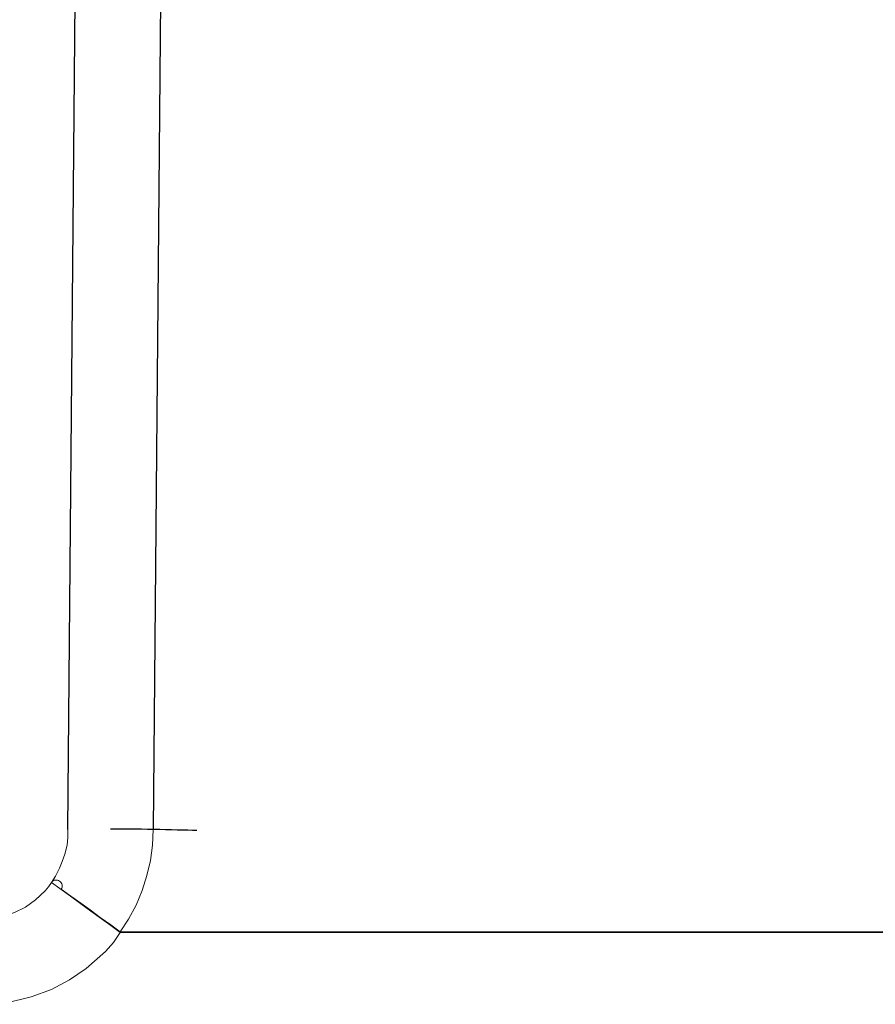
# Model space of a CAD drawing. Header units: inches. Extents: x 0 to 612, y 155 to 655.
# Tile 105 of 138: x 96 to 106, y 397 to 409. Entities that reach past the tile are written whole.
import ezdxf

# ---------------------------------------------------------------- set-up
doc = ezdxf.new("R2010")
doc.units = ezdxf.units.IN
doc.header["$MEASUREMENT"] = 0
doc.layers.add('Layer 1', color=7, linetype='Continuous')

# ---------------------------------------------------------------- blocks, each defined once
blk = doc.blocks.new('block 4998')
at = {"layer": 'Layer 1', "lineweight": 0}
for points in [[(96.272, 399.535)], [(96.272, 399.443)]]:
    blk.add_lwpolyline(points, dxfattribs=at)
blk.add_open_spline([(96.272, 399.535), (96.272, 399.535), (96.272, 399.443), (96.272, 399.443), (96.272, 399.443), (96.272, 399.535), (96.272, 399.535)], degree=3, knots=[0, 0, 0, 0, 1, 1, 1, 2, 2, 2, 2], dxfattribs=at)
blk = doc.blocks.new('block 4999')
at = {"layer": 'Layer 1', "lineweight": 0}
for points in [[(96.272, 399.443)], [(96.263, 399.354)]]:
    blk.add_lwpolyline(points, dxfattribs=at)
blk.add_open_spline([(96.272, 399.443), (96.272, 399.443), (96.263, 399.354), (96.263, 399.354), (96.263, 399.354), (96.272, 399.443), (96.272, 399.443)], degree=3, knots=[0, 0, 0, 0, 1, 1, 1, 2, 2, 2, 2], dxfattribs=at)
blk = doc.blocks.new('block 5000')
at = {"layer": 'Layer 1', "lineweight": 0}
for points in [[(96.263, 399.354)], [(96.234, 399.249)]]:
    blk.add_lwpolyline(points, dxfattribs=at)
blk.add_open_spline([(96.263, 399.354), (96.263, 399.354), (96.234, 399.249), (96.234, 399.249), (96.234, 399.249), (96.263, 399.354), (96.263, 399.354)], degree=3, knots=[0, 0, 0, 0, 1, 1, 1, 2, 2, 2, 2], dxfattribs=at)
blk = doc.blocks.new('block 5001')
at = {"layer": 'Layer 1', "lineweight": 0}
for points in [[(96.206, 399.162)], [(96.234, 399.249)]]:
    blk.add_lwpolyline(points, dxfattribs=at)
blk.add_open_spline([(96.234, 399.249), (96.234, 399.249), (96.206, 399.162), (96.206, 399.162), (96.206, 399.162), (96.234, 399.249), (96.234, 399.249)], degree=3, knots=[0, 0, 0, 0, 1, 1, 1, 2, 2, 2, 2], dxfattribs=at)
blk = doc.blocks.new('block 5002')
at = {"layer": 'Layer 1', "lineweight": 0}
for points in [[(96.206, 399.162)], [(96.172, 399.082)]]:
    blk.add_lwpolyline(points, dxfattribs=at)
blk.add_open_spline([(96.206, 399.162), (96.206, 399.162), (96.172, 399.082), (96.172, 399.082), (96.172, 399.082), (96.206, 399.162), (96.206, 399.162)], degree=3, knots=[0, 0, 0, 0, 1, 1, 1, 2, 2, 2, 2], dxfattribs=at)
blk = doc.blocks.new('block 5003')
at = {"layer": 'Layer 1', "lineweight": 0}
for points in [[(96.172, 399.082)], [(96.126, 398.99)]]:
    blk.add_lwpolyline(points, dxfattribs=at)
blk.add_open_spline([(96.172, 399.082), (96.172, 399.082), (96.126, 398.99), (96.126, 398.99), (96.126, 398.99), (96.172, 399.082), (96.172, 399.082)], degree=3, knots=[0, 0, 0, 0, 1, 1, 1, 2, 2, 2, 2], dxfattribs=at)
blk = doc.blocks.new('block 5004')
at = {"layer": 'Layer 1', "lineweight": 0}
for points in [[(96.079, 398.918)], [(96.126, 398.99)]]:
    blk.add_lwpolyline(points, dxfattribs=at)
blk.add_open_spline([(96.126, 398.99), (96.126, 398.99), (96.079, 398.918), (96.079, 398.918), (96.079, 398.918), (96.126, 398.99), (96.126, 398.99)], degree=3, knots=[0, 0, 0, 0, 1, 1, 1, 2, 2, 2, 2], dxfattribs=at)
blk = doc.blocks.new('block 4997')
at = {"layer": 'Layer 1'}
for name in ['block 4998', 'block 4999', 'block 5000', 'block 5002', 'block 5001', 'block 5003', 'block 5004']:
    blk.add_blockref(name, (0, 0), dxfattribs=at)
blk = doc.blocks.new('block 4996')
at = {"layer": 'Layer 1'}
blk.add_blockref('block 4997', (0, 0), dxfattribs=at)
blk = doc.blocks.new('block 5007')
at = {"layer": 'Layer 1', "lineweight": 0}
for points in [[(96.079, 398.918)], [(96.045, 398.865)]]:
    blk.add_lwpolyline(points, dxfattribs=at)
blk.add_open_spline([(96.079, 398.918), (96.079, 398.918), (96.045, 398.865), (96.045, 398.865), (96.045, 398.865), (96.079, 398.918), (96.079, 398.918)], degree=3, knots=[0, 0, 0, 0, 1, 1, 1, 2, 2, 2, 2], dxfattribs=at)
blk = doc.blocks.new('block 5008')
at = {"layer": 'Layer 1', "lineweight": 0}
for points in [[(96.005, 398.818)], [(96.045, 398.865)]]:
    blk.add_lwpolyline(points, dxfattribs=at)
blk.add_open_spline([(96.045, 398.865), (96.045, 398.865), (96.005, 398.818), (96.005, 398.818), (96.005, 398.818), (96.045, 398.865), (96.045, 398.865)], degree=3, knots=[0, 0, 0, 0, 1, 1, 1, 2, 2, 2, 2], dxfattribs=at)
blk = doc.blocks.new('block 5009')
at = {"layer": 'Layer 1', "lineweight": 0}
for points in [[(96.005, 398.818)], [(95.894, 398.714)]]:
    blk.add_lwpolyline(points, dxfattribs=at)
blk.add_open_spline([(96.005, 398.818), (96.005, 398.818), (95.894, 398.714), (95.894, 398.714), (95.894, 398.714), (96.005, 398.818), (96.005, 398.818)], degree=3, knots=[0, 0, 0, 0, 1, 1, 1, 2, 2, 2, 2], dxfattribs=at)
blk = doc.blocks.new('block 5010')
at = {"layer": 'Layer 1', "lineweight": 0}
for points in [[(95.894, 398.714)], [(95.778, 398.629)]]:
    blk.add_lwpolyline(points, dxfattribs=at)
blk.add_open_spline([(95.894, 398.714), (95.894, 398.714), (95.778, 398.629), (95.778, 398.629), (95.778, 398.629), (95.894, 398.714), (95.894, 398.714)], degree=3, knots=[0, 0, 0, 0, 1, 1, 1, 2, 2, 2, 2], dxfattribs=at)
blk = doc.blocks.new('block 5011')
at = {"layer": 'Layer 1', "lineweight": 0}
for points in [[(95.649, 398.564)], [(95.778, 398.629)]]:
    blk.add_lwpolyline(points, dxfattribs=at)
blk.add_open_spline([(95.778, 398.629), (95.778, 398.629), (95.649, 398.564), (95.649, 398.564), (95.649, 398.564), (95.778, 398.629), (95.778, 398.629)], degree=3, knots=[0, 0, 0, 0, 1, 1, 1, 2, 2, 2, 2], dxfattribs=at)
blk = doc.blocks.new('block 5012')
at = {"layer": 'Layer 1', "lineweight": 0}
for points in [[(95.649, 398.564)], [(95.517, 398.518)]]:
    blk.add_lwpolyline(points, dxfattribs=at)
blk.add_open_spline([(95.649, 398.564), (95.649, 398.564), (95.517, 398.518), (95.517, 398.518), (95.517, 398.518), (95.649, 398.564), (95.649, 398.564)], degree=3, knots=[0, 0, 0, 0, 1, 1, 1, 2, 2, 2, 2], dxfattribs=at)
blk = doc.blocks.new('block 5013')
at = {"layer": 'Layer 1', "lineweight": 0}
for points in [[(95.388, 398.49)], [(95.517, 398.518)]]:
    blk.add_lwpolyline(points, dxfattribs=at)
blk.add_open_spline([(95.517, 398.518), (95.517, 398.518), (95.388, 398.49), (95.388, 398.49), (95.388, 398.49), (95.517, 398.518), (95.517, 398.518)], degree=3, knots=[0, 0, 0, 0, 1, 1, 1, 2, 2, 2, 2], dxfattribs=at)
blk = doc.blocks.new('block 5014')
at = {"layer": 'Layer 1', "lineweight": 0}
for points in [[(95.332, 398.484)], [(95.388, 398.49)]]:
    blk.add_lwpolyline(points, dxfattribs=at)
blk.add_open_spline([(95.388, 398.49), (95.388, 398.49), (95.332, 398.484), (95.332, 398.484), (95.332, 398.484), (95.388, 398.49), (95.388, 398.49)], degree=3, knots=[0, 0, 0, 0, 1, 1, 1, 2, 2, 2, 2], dxfattribs=at)
blk = doc.blocks.new('block 5015')
at = {"layer": 'Layer 1', "lineweight": 0}
for points in [[(95.275, 398.487)], [(95.332, 398.484)]]:
    blk.add_lwpolyline(points, dxfattribs=at)
blk.add_open_spline([(95.332, 398.484), (95.332, 398.484), (95.275, 398.487), (95.275, 398.487), (95.275, 398.487), (95.332, 398.484), (95.332, 398.484)], degree=3, knots=[0, 0, 0, 0, 1, 1, 1, 2, 2, 2, 2], dxfattribs=at)
blk = doc.blocks.new('block 5006')
at = {"layer": 'Layer 1'}
for name in ['block 5007', 'block 5009', 'block 5008', 'block 5010', 'block 5012', 'block 5011', 'block 5015', 'block 5014', 'block 5013']:
    blk.add_blockref(name, (0, 0), dxfattribs=at)
blk = doc.blocks.new('block 5005')
at = {"layer": 'Layer 1'}
blk.add_blockref('block 5006', (0, 0), dxfattribs=at)
blk = doc.blocks.new('block 5143')
at = {"layer": 'Layer 1', "lineweight": 0}
for points in [[(95.275, 397.497)], [(95.409, 397.493)]]:
    blk.add_lwpolyline(points, dxfattribs=at)
blk.add_open_spline([(95.275, 397.497), (95.275, 397.497), (95.409, 397.493), (95.409, 397.493), (95.409, 397.493), (95.275, 397.497), (95.275, 397.497)], degree=3, knots=[0, 0, 0, 0, 1, 1, 1, 2, 2, 2, 2], dxfattribs=at)
blk = doc.blocks.new('block 5144')
at = {"layer": 'Layer 1', "lineweight": 0}
for points in [[(95.409, 397.493)], [(95.542, 397.507)]]:
    blk.add_lwpolyline(points, dxfattribs=at)
blk.add_open_spline([(95.409, 397.493), (95.409, 397.493), (95.542, 397.507), (95.542, 397.507), (95.542, 397.507), (95.409, 397.493), (95.409, 397.493)], degree=3, knots=[0, 0, 0, 0, 1, 1, 1, 2, 2, 2, 2], dxfattribs=at)
blk = doc.blocks.new('block 5145')
at = {"layer": 'Layer 1', "lineweight": 0}
for points in [[(95.844, 397.579)], [(95.542, 397.507)]]:
    blk.add_lwpolyline(points, dxfattribs=at)
blk.add_open_spline([(95.542, 397.507), (95.542, 397.507), (95.844, 397.579), (95.844, 397.579), (95.844, 397.579), (95.542, 397.507), (95.542, 397.507)], degree=3, knots=[0, 0, 0, 0, 1, 1, 1, 2, 2, 2, 2], dxfattribs=at)
blk = doc.blocks.new('block 5146')
at = {"layer": 'Layer 1', "lineweight": 0}
for points in [[(96.079, 397.667)], [(95.844, 397.579)]]:
    blk.add_lwpolyline(points, dxfattribs=at)
blk.add_open_spline([(95.844, 397.579), (95.844, 397.579), (96.079, 397.667), (96.079, 397.667), (96.079, 397.667), (95.844, 397.579), (95.844, 397.579)], degree=3, knots=[0, 0, 0, 0, 1, 1, 1, 2, 2, 2, 2], dxfattribs=at)
blk = doc.blocks.new('block 5147')
at = {"layer": 'Layer 1', "lineweight": 0}
for points in [[(96.291, 397.779)], [(96.079, 397.667)]]:
    blk.add_lwpolyline(points, dxfattribs=at)
blk.add_open_spline([(96.079, 397.667), (96.079, 397.667), (96.291, 397.779), (96.291, 397.779), (96.291, 397.779), (96.079, 397.667), (96.079, 397.667)], degree=3, knots=[0, 0, 0, 0, 1, 1, 1, 2, 2, 2, 2], dxfattribs=at)
blk = doc.blocks.new('block 5148')
at = {"layer": 'Layer 1', "lineweight": 0}
for points in [[(96.484, 397.913)], [(96.291, 397.779)]]:
    blk.add_lwpolyline(points, dxfattribs=at)
blk.add_open_spline([(96.291, 397.779), (96.291, 397.779), (96.484, 397.913), (96.484, 397.913), (96.484, 397.913), (96.291, 397.779), (96.291, 397.779)], degree=3, knots=[0, 0, 0, 0, 1, 1, 1, 2, 2, 2, 2], dxfattribs=at)
blk = doc.blocks.new('block 5149')
at = {"layer": 'Layer 1', "lineweight": 0}
for points in [[(96.711, 398.112)], [(96.484, 397.913)]]:
    blk.add_lwpolyline(points, dxfattribs=at)
blk.add_open_spline([(96.484, 397.913), (96.484, 397.913), (96.711, 398.112), (96.711, 398.112), (96.711, 398.112), (96.484, 397.913), (96.484, 397.913)], degree=3, knots=[0, 0, 0, 0, 1, 1, 1, 2, 2, 2, 2], dxfattribs=at)
blk = doc.blocks.new('block 5150')
at = {"layer": 'Layer 1', "lineweight": 0}
for points in [[(96.804, 398.217)], [(96.711, 398.112)]]:
    blk.add_lwpolyline(points, dxfattribs=at)
blk.add_open_spline([(96.711, 398.112), (96.711, 398.112), (96.804, 398.217), (96.804, 398.217), (96.804, 398.217), (96.711, 398.112), (96.711, 398.112)], degree=3, knots=[0, 0, 0, 0, 1, 1, 1, 2, 2, 2, 2], dxfattribs=at)
blk = doc.blocks.new('block 5151')
at = {"layer": 'Layer 1', "lineweight": 0}
for points in [[(96.882, 398.333)], [(96.804, 398.217)]]:
    blk.add_lwpolyline(points, dxfattribs=at)
blk.add_open_spline([(96.804, 398.217), (96.804, 398.217), (96.882, 398.333), (96.882, 398.333), (96.882, 398.333), (96.804, 398.217), (96.804, 398.217)], degree=3, knots=[0, 0, 0, 0, 1, 1, 1, 2, 2, 2, 2], dxfattribs=at)
blk = doc.blocks.new('block 5142')
at = {"layer": 'Layer 1'}
for name in ['block 5151', 'block 5150', 'block 5149', 'block 5148', 'block 5147', 'block 5146', 'block 5145', 'block 5143', 'block 5144']:
    blk.add_blockref(name, (0, 0), dxfattribs=at)
blk = doc.blocks.new('block 5141')
at = {"layer": 'Layer 1'}
blk.add_blockref('block 5142', (0, 0), dxfattribs=at)
blk = doc.blocks.new('block 5154')
at = {"layer": 'Layer 1', "color": 7, "lineweight": 25}
blk.add_lwpolyline([(110.708, 398.333), (96.882, 398.333)], dxfattribs=at)
blk = doc.blocks.new('block 5153')
at = {"layer": 'Layer 1'}
blk.add_blockref('block 5154', (0, 0), dxfattribs=at)
blk = doc.blocks.new('block 5152')
at = {"layer": 'Layer 1'}
blk.add_blockref('block 5153', (0, 0), dxfattribs=at)
blk = doc.blocks.new('block 5255')
at = {"layer": 'Layer 1', "color": 7, "lineweight": 25}
blk.add_lwpolyline([(96.882, 398.333), (96.882, 398.341)], dxfattribs=at)
blk = doc.blocks.new('block 5254')
at = {"layer": 'Layer 1'}
blk.add_blockref('block 5255', (0, 0), dxfattribs=at)
blk = doc.blocks.new('block 5253')
at = {"layer": 'Layer 1'}
blk.add_blockref('block 5254', (0, 0), dxfattribs=at)
blk = doc.blocks.new('block 5258')
at = {"layer": 'Layer 1', "color": 7, "lineweight": 25}
blk.add_lwpolyline([(96.882, 398.341), (110.708, 398.341)], dxfattribs=at)
blk = doc.blocks.new('block 5257')
at = {"layer": 'Layer 1'}
blk.add_blockref('block 5258', (0, 0), dxfattribs=at)
blk = doc.blocks.new('block 5256')
at = {"layer": 'Layer 1'}
blk.add_blockref('block 5257', (0, 0), dxfattribs=at)
blk = doc.blocks.new('block 5264')
at = {"layer": 'Layer 1', "lineweight": 0}
for points in [[(97.269, 399.535)], [(97.259, 399.354)]]:
    blk.add_lwpolyline(points, dxfattribs=at)
blk.add_open_spline([(97.269, 399.535), (97.269, 399.535), (97.259, 399.354), (97.259, 399.354), (97.259, 399.354), (97.269, 399.535), (97.269, 399.535)], degree=3, knots=[0, 0, 0, 0, 1, 1, 1, 2, 2, 2, 2], dxfattribs=at)
blk = doc.blocks.new('block 5265')
at = {"layer": 'Layer 1', "lineweight": 0}
for points in [[(97.259, 399.354)], [(97.235, 399.175)]]:
    blk.add_lwpolyline(points, dxfattribs=at)
blk.add_open_spline([(97.259, 399.354), (97.259, 399.354), (97.235, 399.175), (97.235, 399.175), (97.235, 399.175), (97.259, 399.354), (97.259, 399.354)], degree=3, knots=[0, 0, 0, 0, 1, 1, 1, 2, 2, 2, 2], dxfattribs=at)
blk = doc.blocks.new('block 5266')
at = {"layer": 'Layer 1', "lineweight": 0}
for points in [[(97.235, 399.175)], [(97.195, 398.997)]]:
    blk.add_lwpolyline(points, dxfattribs=at)
blk.add_open_spline([(97.235, 399.175), (97.235, 399.175), (97.195, 398.997), (97.195, 398.997), (97.195, 398.997), (97.235, 399.175), (97.235, 399.175)], degree=3, knots=[0, 0, 0, 0, 1, 1, 1, 2, 2, 2, 2], dxfattribs=at)
blk = doc.blocks.new('block 5267')
at = {"layer": 'Layer 1', "lineweight": 0}
for points in [[(97.195, 398.997)], [(97.139, 398.821)]]:
    blk.add_lwpolyline(points, dxfattribs=at)
blk.add_open_spline([(97.195, 398.997), (97.195, 398.997), (97.139, 398.821), (97.139, 398.821), (97.139, 398.821), (97.195, 398.997), (97.195, 398.997)], degree=3, knots=[0, 0, 0, 0, 1, 1, 1, 2, 2, 2, 2], dxfattribs=at)
blk = doc.blocks.new('block 5268')
at = {"layer": 'Layer 1', "lineweight": 0}
for points in [[(97.139, 398.821)], [(97.068, 398.653)]]:
    blk.add_lwpolyline(points, dxfattribs=at)
blk.add_open_spline([(97.139, 398.821), (97.139, 398.821), (97.068, 398.653), (97.068, 398.653), (97.068, 398.653), (97.139, 398.821), (97.139, 398.821)], degree=3, knots=[0, 0, 0, 0, 1, 1, 1, 2, 2, 2, 2], dxfattribs=at)
blk = doc.blocks.new('block 5269')
at = {"layer": 'Layer 1', "lineweight": 0}
for points in [[(97.068, 398.653)], [(96.979, 398.489)]]:
    blk.add_lwpolyline(points, dxfattribs=at)
blk.add_open_spline([(97.068, 398.653), (97.068, 398.653), (96.979, 398.489), (96.979, 398.489), (96.979, 398.489), (97.068, 398.653), (97.068, 398.653)], degree=3, knots=[0, 0, 0, 0, 1, 1, 1, 2, 2, 2, 2], dxfattribs=at)
blk = doc.blocks.new('block 5270')
at = {"layer": 'Layer 1', "lineweight": 0}
for points in [[(96.979, 398.489)], [(96.882, 398.341)]]:
    blk.add_lwpolyline(points, dxfattribs=at)
blk.add_open_spline([(96.979, 398.489), (96.979, 398.489), (96.882, 398.341), (96.882, 398.341), (96.882, 398.341), (96.979, 398.489), (96.979, 398.489)], degree=3, knots=[0, 0, 0, 0, 1, 1, 1, 2, 2, 2, 2], dxfattribs=at)
blk = doc.blocks.new('block 5263')
at = {"layer": 'Layer 1'}
for name in ['block 5264', 'block 5265', 'block 5266', 'block 5267', 'block 5268', 'block 5269', 'block 5270']:
    blk.add_blockref(name, (0, 0), dxfattribs=at)
blk = doc.blocks.new('block 5262')
at = {"layer": 'Layer 1'}
blk.add_blockref('block 5263', (0, 0), dxfattribs=at)
blk = doc.blocks.new('block 5273')
at = {"layer": 'Layer 1', "color": 7, "lineweight": 25}
blk.add_lwpolyline([(97.371, 411.427), (97.269, 399.535)], dxfattribs=at)
blk = doc.blocks.new('block 5272')
at = {"layer": 'Layer 1'}
blk.add_blockref('block 5273', (0, 0), dxfattribs=at)
blk = doc.blocks.new('block 5271')
at = {"layer": 'Layer 1'}
blk.add_blockref('block 5272', (0, 0), dxfattribs=at)
blk = doc.blocks.new('block 5343')
at = {"layer": 'Layer 1', "lineweight": 0}
for points in [[(96.772, 398.412)], [(96.882, 398.333)]]:
    blk.add_lwpolyline(points, dxfattribs=at)
blk.add_open_spline([(96.882, 398.333), (96.882, 398.333), (96.772, 398.412), (96.772, 398.412), (96.772, 398.412), (96.882, 398.333), (96.882, 398.333)], degree=3, knots=[0, 0, 0, 0, 1, 1, 1, 2, 2, 2, 2], dxfattribs=at)
blk = doc.blocks.new('block 5344')
at = {"layer": 'Layer 1', "lineweight": 0}
for points in [[(96.663, 398.491)], [(96.772, 398.412)]]:
    blk.add_lwpolyline(points, dxfattribs=at)
blk.add_open_spline([(96.772, 398.412), (96.772, 398.412), (96.663, 398.491), (96.663, 398.491), (96.663, 398.491), (96.772, 398.412), (96.772, 398.412)], degree=3, knots=[0, 0, 0, 0, 1, 1, 1, 2, 2, 2, 2], dxfattribs=at)
blk = doc.blocks.new('block 5345')
at = {"layer": 'Layer 1', "lineweight": 0}
for points in [[(96.539, 398.583)], [(96.663, 398.491)]]:
    blk.add_lwpolyline(points, dxfattribs=at)
blk.add_open_spline([(96.663, 398.491), (96.663, 398.491), (96.539, 398.583), (96.539, 398.583), (96.539, 398.583), (96.663, 398.491), (96.663, 398.491)], degree=3, knots=[0, 0, 0, 0, 1, 1, 1, 2, 2, 2, 2], dxfattribs=at)
blk = doc.blocks.new('block 5346')
at = {"layer": 'Layer 1', "lineweight": 0}
for points in [[(96.422, 398.668)], [(96.539, 398.583)]]:
    blk.add_lwpolyline(points, dxfattribs=at)
blk.add_open_spline([(96.539, 398.583), (96.539, 398.583), (96.422, 398.668), (96.422, 398.668), (96.422, 398.668), (96.539, 398.583), (96.539, 398.583)], degree=3, knots=[0, 0, 0, 0, 1, 1, 1, 2, 2, 2, 2], dxfattribs=at)
blk = doc.blocks.new('block 5347')
at = {"layer": 'Layer 1', "lineweight": 0}
for points in [[(96.301, 398.755)], [(96.422, 398.668)]]:
    blk.add_lwpolyline(points, dxfattribs=at)
blk.add_open_spline([(96.422, 398.668), (96.422, 398.668), (96.301, 398.755), (96.301, 398.755), (96.301, 398.755), (96.422, 398.668), (96.422, 398.668)], degree=3, knots=[0, 0, 0, 0, 1, 1, 1, 2, 2, 2, 2], dxfattribs=at)
blk = doc.blocks.new('block 5348')
at = {"layer": 'Layer 1', "lineweight": 0}
for points in [[(96.177, 398.846)], [(96.301, 398.755)]]:
    blk.add_lwpolyline(points, dxfattribs=at)
blk.add_open_spline([(96.301, 398.755), (96.301, 398.755), (96.177, 398.846), (96.177, 398.846), (96.177, 398.846), (96.301, 398.755), (96.301, 398.755)], degree=3, knots=[0, 0, 0, 0, 1, 1, 1, 2, 2, 2, 2], dxfattribs=at)
blk = doc.blocks.new('block 5349')
at = {"layer": 'Layer 1', "lineweight": 0}
for points in [[(96.079, 398.918)], [(96.177, 398.846)]]:
    blk.add_lwpolyline(points, dxfattribs=at)
blk.add_open_spline([(96.177, 398.846), (96.177, 398.846), (96.079, 398.918), (96.079, 398.918), (96.079, 398.918), (96.177, 398.846), (96.177, 398.846)], degree=3, knots=[0, 0, 0, 0, 1, 1, 1, 2, 2, 2, 2], dxfattribs=at)
blk = doc.blocks.new('block 5342')
at = {"layer": 'Layer 1'}
for name in ['block 5349', 'block 5348', 'block 5347', 'block 5346', 'block 5345', 'block 5344', 'block 5343']:
    blk.add_blockref(name, (0, 0), dxfattribs=at)
blk = doc.blocks.new('block 5341')
at = {"layer": 'Layer 1'}
blk.add_blockref('block 5342', (0, 0), dxfattribs=at)
blk = doc.blocks.new('block 5472')
at = {"layer": 'Layer 1', "lineweight": 0}
for points in [[(96.079, 398.918)], [(96.088, 398.928)]]:
    blk.add_lwpolyline(points, dxfattribs=at)
blk.add_open_spline([(96.079, 398.918), (96.079, 398.918), (96.088, 398.928), (96.088, 398.928), (96.088, 398.928), (96.079, 398.918), (96.079, 398.918)], degree=3, knots=[0, 0, 0, 0, 1, 1, 1, 2, 2, 2, 2], dxfattribs=at)
blk = doc.blocks.new('block 5473')
at = {"layer": 'Layer 1', "lineweight": 0}
for points in [[(96.088, 398.928)], [(96.099, 398.936)]]:
    blk.add_lwpolyline(points, dxfattribs=at)
blk.add_open_spline([(96.088, 398.928), (96.088, 398.928), (96.099, 398.936), (96.099, 398.936), (96.099, 398.936), (96.088, 398.928), (96.088, 398.928)], degree=3, knots=[0, 0, 0, 0, 1, 1, 1, 2, 2, 2, 2], dxfattribs=at)
blk = doc.blocks.new('block 5474')
at = {"layer": 'Layer 1', "lineweight": 0}
for points in [[(96.099, 398.936)], [(96.11, 398.942)]]:
    blk.add_lwpolyline(points, dxfattribs=at)
blk.add_open_spline([(96.099, 398.936), (96.099, 398.936), (96.11, 398.942), (96.11, 398.942), (96.11, 398.942), (96.099, 398.936), (96.099, 398.936)], degree=3, knots=[0, 0, 0, 0, 1, 1, 1, 2, 2, 2, 2], dxfattribs=at)
blk = doc.blocks.new('block 5475')
at = {"layer": 'Layer 1', "lineweight": 0}
for points in [[(96.11, 398.942)], [(96.124, 398.944)]]:
    blk.add_lwpolyline(points, dxfattribs=at)
blk.add_open_spline([(96.11, 398.942), (96.11, 398.942), (96.124, 398.944), (96.124, 398.944), (96.124, 398.944), (96.11, 398.942), (96.11, 398.942)], degree=3, knots=[0, 0, 0, 0, 1, 1, 1, 2, 2, 2, 2], dxfattribs=at)
blk = doc.blocks.new('block 5476')
at = {"layer": 'Layer 1', "lineweight": 0}
for points in [[(96.124, 398.944)], [(96.137, 398.945)]]:
    blk.add_lwpolyline(points, dxfattribs=at)
blk.add_open_spline([(96.124, 398.944), (96.124, 398.944), (96.137, 398.945), (96.137, 398.945), (96.137, 398.945), (96.124, 398.944), (96.124, 398.944)], degree=3, knots=[0, 0, 0, 0, 1, 1, 1, 2, 2, 2, 2], dxfattribs=at)
blk = doc.blocks.new('block 5477')
at = {"layer": 'Layer 1', "lineweight": 0}
for points in [[(96.137, 398.945)], [(96.15, 398.944)]]:
    blk.add_lwpolyline(points, dxfattribs=at)
blk.add_open_spline([(96.137, 398.945), (96.137, 398.945), (96.15, 398.944), (96.15, 398.944), (96.15, 398.944), (96.137, 398.945), (96.137, 398.945)], degree=3, knots=[0, 0, 0, 0, 1, 1, 1, 2, 2, 2, 2], dxfattribs=at)
blk = doc.blocks.new('block 5478')
at = {"layer": 'Layer 1', "lineweight": 0}
for points in [[(96.15, 398.944)], [(96.163, 398.939)]]:
    blk.add_lwpolyline(points, dxfattribs=at)
blk.add_open_spline([(96.15, 398.944), (96.15, 398.944), (96.163, 398.939), (96.163, 398.939), (96.163, 398.939), (96.15, 398.944), (96.15, 398.944)], degree=3, knots=[0, 0, 0, 0, 1, 1, 1, 2, 2, 2, 2], dxfattribs=at)
blk = doc.blocks.new('block 5479')
at = {"layer": 'Layer 1', "lineweight": 0}
for points in [[(96.163, 398.939)], [(96.174, 398.933)]]:
    blk.add_lwpolyline(points, dxfattribs=at)
blk.add_open_spline([(96.163, 398.939), (96.163, 398.939), (96.174, 398.933), (96.174, 398.933), (96.174, 398.933), (96.163, 398.939), (96.163, 398.939)], degree=3, knots=[0, 0, 0, 0, 1, 1, 1, 2, 2, 2, 2], dxfattribs=at)
blk = doc.blocks.new('block 5480')
at = {"layer": 'Layer 1', "lineweight": 0}
for points in [[(96.174, 398.933)], [(96.185, 398.925)]]:
    blk.add_lwpolyline(points, dxfattribs=at)
blk.add_open_spline([(96.174, 398.933), (96.174, 398.933), (96.185, 398.925), (96.185, 398.925), (96.185, 398.925), (96.174, 398.933), (96.174, 398.933)], degree=3, knots=[0, 0, 0, 0, 1, 1, 1, 2, 2, 2, 2], dxfattribs=at)
blk = doc.blocks.new('block 5481')
at = {"layer": 'Layer 1', "lineweight": 0}
for points in [[(96.185, 398.925)], [(96.193, 398.914)]]:
    blk.add_lwpolyline(points, dxfattribs=at)
blk.add_open_spline([(96.185, 398.925), (96.185, 398.925), (96.193, 398.914), (96.193, 398.914), (96.193, 398.914), (96.185, 398.925), (96.185, 398.925)], degree=3, knots=[0, 0, 0, 0, 1, 1, 1, 2, 2, 2, 2], dxfattribs=at)
blk = doc.blocks.new('block 5482')
at = {"layer": 'Layer 1', "lineweight": 0}
for points in [[(96.193, 398.914)], [(96.199, 398.902)]]:
    blk.add_lwpolyline(points, dxfattribs=at)
blk.add_open_spline([(96.193, 398.914), (96.193, 398.914), (96.199, 398.902), (96.199, 398.902), (96.199, 398.902), (96.193, 398.914), (96.193, 398.914)], degree=3, knots=[0, 0, 0, 0, 1, 1, 1, 2, 2, 2, 2], dxfattribs=at)
blk = doc.blocks.new('block 5483')
at = {"layer": 'Layer 1', "lineweight": 0}
for points in [[(96.199, 398.902)], [(96.203, 398.889)]]:
    blk.add_lwpolyline(points, dxfattribs=at)
blk.add_open_spline([(96.199, 398.902), (96.199, 398.902), (96.203, 398.889), (96.203, 398.889), (96.203, 398.889), (96.199, 398.902), (96.199, 398.902)], degree=3, knots=[0, 0, 0, 0, 1, 1, 1, 2, 2, 2, 2], dxfattribs=at)
blk = doc.blocks.new('block 5484')
at = {"layer": 'Layer 1', "lineweight": 0}
for points in [[(96.203, 398.889)], [(96.204, 398.876)]]:
    blk.add_lwpolyline(points, dxfattribs=at)
blk.add_open_spline([(96.203, 398.889), (96.203, 398.889), (96.204, 398.876), (96.204, 398.876), (96.204, 398.876), (96.203, 398.889), (96.203, 398.889)], degree=3, knots=[0, 0, 0, 0, 1, 1, 1, 2, 2, 2, 2], dxfattribs=at)
blk = doc.blocks.new('block 5485')
at = {"layer": 'Layer 1', "lineweight": 0}
for points in [[(96.203, 398.863)], [(96.204, 398.876)]]:
    blk.add_lwpolyline(points, dxfattribs=at)
blk.add_open_spline([(96.204, 398.876), (96.204, 398.876), (96.203, 398.863), (96.203, 398.863), (96.203, 398.863), (96.204, 398.876), (96.204, 398.876)], degree=3, knots=[0, 0, 0, 0, 1, 1, 1, 2, 2, 2, 2], dxfattribs=at)
blk = doc.blocks.new('block 5486')
at = {"layer": 'Layer 1', "lineweight": 0}
for points in [[(96.199, 398.85)], [(96.203, 398.863)]]:
    blk.add_lwpolyline(points, dxfattribs=at)
blk.add_open_spline([(96.203, 398.863), (96.203, 398.863), (96.199, 398.85), (96.199, 398.85), (96.199, 398.85), (96.203, 398.863), (96.203, 398.863)], degree=3, knots=[0, 0, 0, 0, 1, 1, 1, 2, 2, 2, 2], dxfattribs=at)
blk = doc.blocks.new('block 5487')
at = {"layer": 'Layer 1', "lineweight": 0}
for points in [[(96.193, 398.838)], [(96.199, 398.85)]]:
    blk.add_lwpolyline(points, dxfattribs=at)
blk.add_open_spline([(96.199, 398.85), (96.199, 398.85), (96.193, 398.838), (96.193, 398.838), (96.193, 398.838), (96.199, 398.85), (96.199, 398.85)], degree=3, knots=[0, 0, 0, 0, 1, 1, 1, 2, 2, 2, 2], dxfattribs=at)
blk = doc.blocks.new('block 5488')
at = {"layer": 'Layer 1', "lineweight": 0}
for points in [[(96.193, 398.838)], [(96.307, 398.756)]]:
    blk.add_lwpolyline(points, dxfattribs=at)
blk.add_open_spline([(96.193, 398.838), (96.193, 398.838), (96.307, 398.756), (96.307, 398.756), (96.307, 398.756), (96.193, 398.838), (96.193, 398.838)], degree=3, knots=[0, 0, 0, 0, 1, 1, 1, 2, 2, 2, 2], dxfattribs=at)
blk = doc.blocks.new('block 5489')
at = {"layer": 'Layer 1', "lineweight": 0}
for points in [[(96.307, 398.756)], [(96.423, 398.673)]]:
    blk.add_lwpolyline(points, dxfattribs=at)
blk.add_open_spline([(96.307, 398.756), (96.307, 398.756), (96.423, 398.673), (96.423, 398.673), (96.423, 398.673), (96.307, 398.756), (96.307, 398.756)], degree=3, knots=[0, 0, 0, 0, 1, 1, 1, 2, 2, 2, 2], dxfattribs=at)
blk = doc.blocks.new('block 5490')
at = {"layer": 'Layer 1', "lineweight": 0}
for points in [[(96.423, 398.673)], [(96.533, 398.595)]]:
    blk.add_lwpolyline(points, dxfattribs=at)
blk.add_open_spline([(96.423, 398.673), (96.423, 398.673), (96.533, 398.595), (96.533, 398.595), (96.533, 398.595), (96.423, 398.673), (96.423, 398.673)], degree=3, knots=[0, 0, 0, 0, 1, 1, 1, 2, 2, 2, 2], dxfattribs=at)
blk = doc.blocks.new('block 5491')
at = {"layer": 'Layer 1', "lineweight": 0}
for points in [[(96.533, 398.595)], [(96.65, 398.509)]]:
    blk.add_lwpolyline(points, dxfattribs=at)
blk.add_open_spline([(96.533, 398.595), (96.533, 398.595), (96.65, 398.509), (96.65, 398.509), (96.65, 398.509), (96.533, 398.595), (96.533, 398.595)], degree=3, knots=[0, 0, 0, 0, 1, 1, 1, 2, 2, 2, 2], dxfattribs=at)
blk = doc.blocks.new('block 5492')
at = {"layer": 'Layer 1', "lineweight": 0}
for points in [[(96.65, 398.509)], [(96.773, 398.42)]]:
    blk.add_lwpolyline(points, dxfattribs=at)
blk.add_open_spline([(96.65, 398.509), (96.65, 398.509), (96.773, 398.42), (96.773, 398.42), (96.773, 398.42), (96.65, 398.509), (96.65, 398.509)], degree=3, knots=[0, 0, 0, 0, 1, 1, 1, 2, 2, 2, 2], dxfattribs=at)
blk = doc.blocks.new('block 5493')
at = {"layer": 'Layer 1', "lineweight": 0}
for points in [[(96.773, 398.42)], [(96.882, 398.341)]]:
    blk.add_lwpolyline(points, dxfattribs=at)
blk.add_open_spline([(96.773, 398.42), (96.773, 398.42), (96.882, 398.341), (96.882, 398.341), (96.882, 398.341), (96.773, 398.42), (96.773, 398.42)], degree=3, knots=[0, 0, 0, 0, 1, 1, 1, 2, 2, 2, 2], dxfattribs=at)
blk = doc.blocks.new('block 5471')
at = {"layer": 'Layer 1'}
for name in ['block 5472', 'block 5473', 'block 5474', 'block 5475', 'block 5476', 'block 5477', 'block 5478', 'block 5479', 'block 5480', 'block 5481', 'block 5482', 'block 5487', 'block 5488', 'block 5483', 'block 5486', 'block 5484', 'block 5485', 'block 5489', 'block 5490', 'block 5491', 'block 5492', 'block 5493']:
    blk.add_blockref(name, (0, 0), dxfattribs=at)
blk = doc.blocks.new('block 5470')
at = {"layer": 'Layer 1'}
blk.add_blockref('block 5471', (0, 0), dxfattribs=at)
blk = doc.blocks.new('block 5669')
at = {"layer": 'Layer 1', "color": 7, "lineweight": 25}
blk.add_open_spline([(97.776, 399.522), (97.523, 399.532), (97.023, 399.541), (96.77, 399.54)], degree=3, dxfattribs=at)
blk = doc.blocks.new('block 5668')
at = {"layer": 'Layer 1'}
blk.add_blockref('block 5669', (0, 0), dxfattribs=at)
blk = doc.blocks.new('block 5667')
at = {"layer": 'Layer 1'}
blk.add_blockref('block 5668', (0, 0), dxfattribs=at)
blk = doc.blocks.new('block 5690')
at = {"layer": 'Layer 1', "color": 7, "lineweight": 25}
blk.add_lwpolyline([(96.272, 399.535), (96.375, 411.427)], dxfattribs=at)
blk = doc.blocks.new('block 5689')
at = {"layer": 'Layer 1'}
blk.add_blockref('block 5690', (0, 0), dxfattribs=at)
blk = doc.blocks.new('block 5688')
at = {"layer": 'Layer 1'}
blk.add_blockref('block 5689', (0, 0), dxfattribs=at)
blk = doc.blocks.new('block 921')
at = {"layer": 'Layer 1'}
for name in ['block 5688', 'block 5271', 'block 4996', 'block 5667', 'block 5262', 'block 5005', 'block 5470', 'block 5341', 'block 5141', 'block 5253', 'block 5256', 'block 5152']:
    blk.add_blockref(name, (0, 0), dxfattribs=at)
blk = doc.blocks.new('block 920')
at = {"layer": 'Layer 1'}
blk.add_blockref('block 921', (0, 0), dxfattribs=at)
blk = doc.blocks.new('block 2')
at = {"layer": 'Layer 1'}
blk.add_blockref('block 920', (0, 0), dxfattribs=at)

msp = doc.modelspace()

# ---------------------------------------------------------------- block references
at = {"layer": 'Layer 1'}
msp.add_blockref('block 2', (0, 0), dxfattribs=at)

doc.saveas('drawing.dxf')
